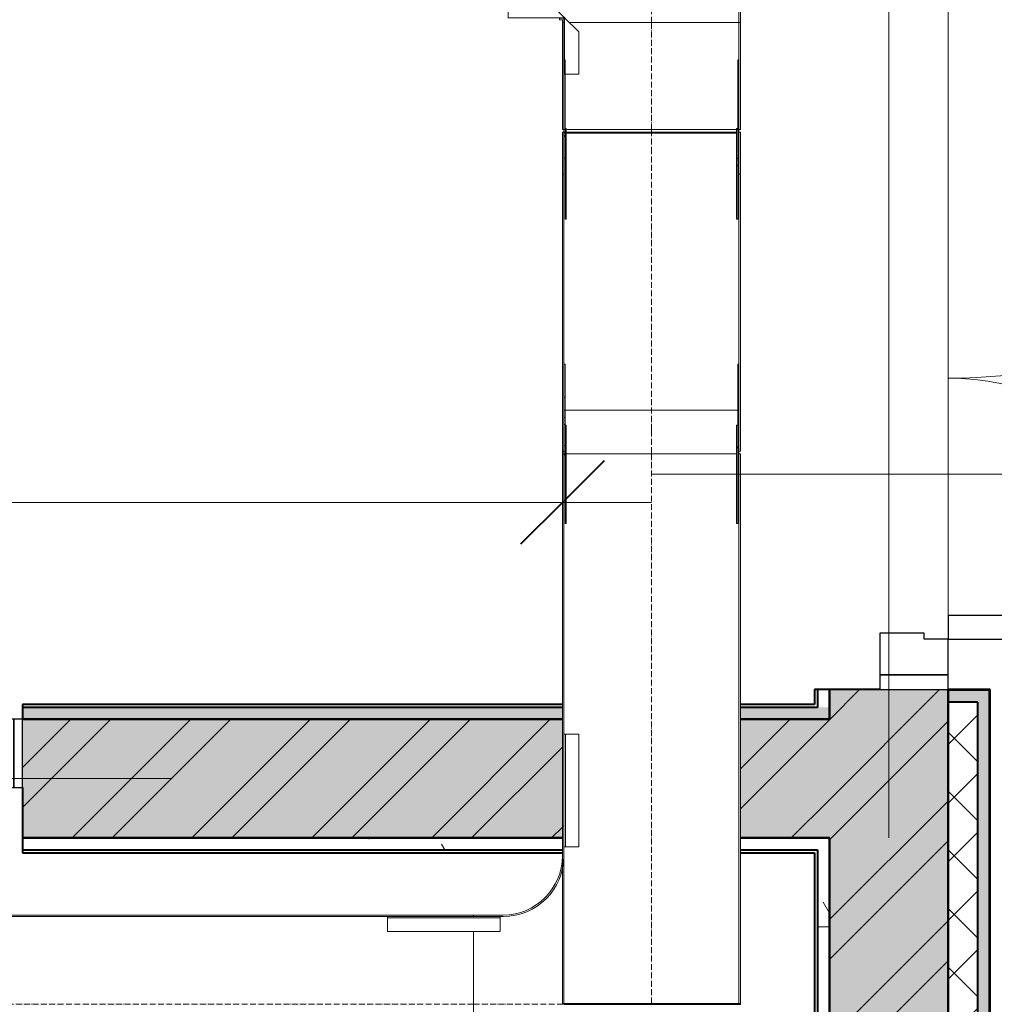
# Model space of a CAD drawing. Header units: millimetres. Extents: x 5617 to 131373, y -9330 to 158328.
# Tile 38 of 83: x 80046 to 81689, y 12569 to 14229. Entities that reach past the tile are written whole.
import ezdxf

# ---------------------------------------------------------------- set-up
doc = ezdxf.new("R2010")
doc.units = ezdxf.units.MM
doc.linetypes.add('Осевая', pattern=[14, 10, -2, 0, -2])
for name, color, linetype, lineweight in [('Двери', 7, 'Continuous', 18), ('Кабельные лотки', 7, 'Continuous', 18), ('Каркас несущий', 7, 'Continuous', 18), ('Каркас_Импост', 7, 'Continuous', 30), ('Марки кабельных лотков', 7, 'Continuous', 20), ('Монтажный зазор', 7, 'Continuous', 30), ('Осевая линия', 7, 'Осевая', 18), ('Панель', 7, 'Continuous', 30), ('Перекрытия', 7, 'Continuous', 18), ('Размеры', 7, 'Continuous', 9), ('Размеры-100', 7, 'Continuous', 9), ('Соединительные детали кабельных лотков', 7, 'Continuous', 18), ('Стены разрез', 7, 'Continuous', 40), ('Стены штриховка', 7, 'Continuous', 40)]:
    doc.layers.add(name, color=color, linetype=linetype, lineweight=lineweight)
doc.styles.add('Arial', font='arial.ttf', dxfattribs={"width": 0.9, "height": 250})
doc.dimstyles.new('Основной_2_5_мм', dxfattribs={"dimscale": 304.8, "dimtxt": 255.06485, "dimasz": 0.463911, "dimexe": 0.492126, "dimexo": 0.492126, "dimgap": 0.098425, "dimtad": 1, "dimdec": 0, "dimdsep": 46, "dimtxsty": 'Arial', "dimblk1": 'OBLIQUE', "dimblk2": 'OBLIQUE', "dimsah": 1, "dimcen": 0.09, "dimdle": 0.492126, "dimazin": 2, "dimtfac": 1, "dimtdec": 4, "dimtix": 1, "dimtmove": 0, "dimatfit": 3, "dimfxl": 1, "dimtvp": 1, "dimtolj": 1, "dimtzin": 0, "dimlwd": 20, "dimlwe": 20, "dimarcsym": 2})
pattern_1 = [(50, (0, 0), (218.62117, -19.1268), [22.86, -251.46]), (355, (0, 0), (-42.29187, 229.2684), [18.288, -201.168]), (100.451, (18.22, -1.6), (176.33107, 210.13963), [19.428, -213.708]), (46.184, (0, 60.96), (325.29495, -50.45164), [34.29, -377.19]), (96.636, (27.1, 56.76), (284.883, 296.91266), [29.142, -320.562]), (351.184, (0, 60.96), (284.8858, 296.9107), [27.432, -301.752]), (21, (30.48, 45.72), (181.93753, -122.71832), [22.86, -251.46]), (326, (30.48, 45.72), (74.16223, 221.0262), [18.288, -201.168]), (71.451, (45.64, 35.5), (256.10035, 98.30526), [19.428, -213.708]), (37.5, (0, 0), (3.70639, 101.465895), [3.353, -195.377, 3.353, -200.863, -201.93]), (37.5, (0, 0), (3.70639, 101.465895), [-402.946, 3.353, -198.577]), (7.5, (0, 0), (80.18358, 120.21653), [3.353, -113.081, 3.353, -190.805, -76.962]), (7.5, (0, 0), (80.18358, 120.21653), [-310.591, 3.353, -73.609]), (327.5, (-67.97, 0), (162.708646, -6.87497), [3.353, -72.847, 3.353, -234.391, -315.468]), (327.5, (-67.97, 0), (162.708646, -6.87497), [-313.944, 3.353, -312.115]), (317.5, (-98.45, 0), (177.75468, 30.51183), [3.353, -95.707, 3.353, -154.534, -224.028]), (317.5, (-98.45, 0), (177.75468, 30.51183), [-256.946, 3.353, -220.675])]
pattern_2 = [(45, (0, 0), (-101.02788, 101.02788), []), (45, (67.35, 0), (-101.02788, 101.02788), [])]
pattern_3 = [(0, (0, 0), (406.4, 101.6), [33.528, -271.272, 33.528, -271.272, -1625.6]), (0, (0, 0), (406.4, 101.6), [-609.6, 33.528, -576.072, 33.528, -271.272, -711.2]), (0, (0, 0), (406.4, 101.6), [-1524, 33.528, -169.672, 33.528, -474.472]), (120, (152.4, 50.8), (-291.18818, 301.152724), [33.528, -271.272, 33.528, -271.272, -1625.6]), (120, (152.4, 50.8), (-291.18818, 301.152724), [-609.6, 33.528, -576.072, 33.528, -271.272, -711.2]), (120, (152.4, 50.8), (-291.18818, 301.152724), [-1524, 33.528, -169.672, 33.528, -474.472]), (240, (203.2, 254), (-115.21182, -402.752724), [33.528, -271.272, 33.528, -271.272, -1625.6]), (240, (203.2, 254), (-115.21182, -402.752724), [-609.6, 33.528, -576.072, 33.528, -271.272, -711.2]), (240, (203.2, 254), (-115.21182, -402.752724), [-1524, 33.528, -169.672, 33.528, -474.472])]

# ---------------------------------------------------------------- blocks, each defined once
blk = doc.blocks.new('101_Дверь_Однопольная - _ПЧ_Мет_1000х2000_Тех помещения_EI60_Л-V18-МКСС_LB01_-7_650__Кабельные конструкции_Лотки_4')
at = {"layer": 'Каркас_Импост', "color": 253, "true_color": 0xaaaaaa}
for p, q in [((-525, 100), (-585, 100)), ((-585, 100), (-585, -15)), ((-525, 60), (-525, 100)), ((585, 100), (525, 100)), ((525, 100), (525, 60)), ((585, -15), (585, 100)), ((-515, 60), (-525, 60)), ((-515, -15), (-515, 60)), ((525, 60), (515, 60)), ((515, 60), (515, -15)), ((-585, -15), (-515, -15)), ((515, -15), (585, -15))]:
    blk.add_line(p, q, dxfattribs=at)
at = {"layer": 'Монтажный зазор', "color": 253, "true_color": 0xaaaaaa}
for p, q in [((-585, 100), (-600, 100)), ((-600, 100), (-600, -15)), ((-585, -15), (-585, 100)), ((600, 100), (585, 100)), ((585, 100), (585, -15)), ((600, -15), (600, 100)), ((-600, -15), (-585, -15)), ((585, -15), (600, -15))]:
    blk.add_line(p, q, dxfattribs=at)
at = {"layer": 'Панель', "color": 253, "true_color": 0xaaaaaa}
for p, q in [((525, 1150), (485, 1150)), ((485, 1150), (485, 100)), ((525, 100), (525, 1150)), ((485, 100), (525, 100))]:
    blk.add_line(p, q, dxfattribs=at)
blk.add_arc((525, 100), 1050, 90, 180, dxfattribs=at)
blk = doc.blocks.new('101_Дверь_Двупольная - _ПЧ_Мет_1300х2000_Тех помещения_EI60_Пр-4455169-МКСС_LB01_-7_650__Кабельные конструкции_Лотки_4')
at = {"layer": 'Каркас_Импост', "color": 253, "true_color": 0xaaaaaa}
for p, q in [((-690, 100), (-750, 100)), ((-750, 100), (-750, -15)), ((-690, 60), (-690, 100)), ((750, 100), (690, 100)), ((690, 100), (690, 60)), ((750, -15), (750, 100)), ((-680, 60), (-690, 60)), ((-680, -15), (-680, 60)), ((690, 60), (680, 60)), ((680, 60), (680, -15)), ((-750, -15), (-680, -15)), ((680, -15), (750, -15))]:
    blk.add_line(p, q, dxfattribs=at)
at = {"layer": 'Монтажный зазор', "color": 253, "true_color": 0xaaaaaa}
for p, q in [((-750, 100), (-775, 100)), ((-775, 100), (-775, -15)), ((-750, -15), (-750, 100)), ((775, 100), (750, 100)), ((750, 100), (750, -15)), ((775, -15), (775, 100)), ((-775, -15), (-750, -15)), ((750, -15), (775, -15))]:
    blk.add_line(p, q, dxfattribs=at)
at = {"layer": 'Панель', "color": 253, "true_color": 0xaaaaaa}
for p, q in [((-650, 1040), (-690, 1040)), ((-690, 1040), (-690, 100)), ((-650, 100), (-650, 1040)), ((690, 540), (650, 540)), ((650, 540), (650, 100)), ((690, 100), (690, 540)), ((-690, 100), (-650, 100)), ((650, 100), (690, 100))]:
    blk.add_line(p, q, dxfattribs=at)
at = {"layer": 'Панель', "color": 253, "lineweight": 18, "true_color": 0xaaaaaa}
for centre, radius, start, end in [((-690, 100), 940, 360, 90), ((690, 100), 440, 90, 180)]:
    blk.add_arc(centre, radius, start, end, dxfattribs=at)
blk = doc.blocks.new('ПР - _ПЧ_1200_200_Оп250-250_Шаг300_Арм16_Арм10-V19-МКСС_LB01_-7_650__Кабельные конструкции_Лотки_4')
at = {"layer": 'Каркас несущий', "color": 21, "true_color": 0xffaaaa}
for p, q in [((-850, 0), (850, 0)), ((-850, 0), (-600, 0)), ((-515, 0), (515, 0)), ((600, 0), (850, 0))]:
    blk.add_line(p, q, dxfattribs=at)
blk = doc.blocks.new('ПР - _ПЧ_1550_200_Оп250-250_Шаг300_Арм16_Арм10-3251959-МКСС_LB01_-7_650__Кабельные конструкции_Лотки_4')
at = {"layer": 'Каркас несущий', "color": 21, "true_color": 0xffaaaa}
for p, q in [((-1025, 0), (1025, 0)), ((-680, 0), (680, 0)), ((775, 0), (1025, 0))]:
    blk.add_line(p, q, dxfattribs=at)
blk = doc.blocks.new('135_SLK_GD_AR_rvt-1-МКСС_LB01_-7_650__Кабельные конструкции_Лотки_4')
at = {"layer": 'Стены разрез', "lineweight": 9, "true_color": 0xaaaaaa}
h = blk.add_hatch(dxfattribs=at)
h.set_pattern_fill('FP_1', color=253, style=0, pattern_type=2)
h.set_pattern_definition(pattern_1)
h.paths.add_polyline_path([(136300, 3400), (136500, 3400), (136500, 13100), (136300, 13100), (136300, 3425)])
h.paths.add_polyline_path([(136500, 14650), (136500, 15550), (136300, 15550), (136300, 14650), (136385, 14650)])
h = blk.add_hatch(dxfattribs=at)
h.set_pattern_fill('FP_2', color=253, style=0, pattern_type=2)
h.set_pattern_definition(pattern_2)
h.paths.add_polyline_path([(136300, 3400), (136500, 3400), (136500, 13100), (136300, 13100), (136300, 3425)])
h.paths.add_polyline_path([(136500, 14650), (136500, 15550), (136300, 15550), (136300, 14650), (136385, 14650)])
h = blk.add_hatch(dxfattribs=at)
h.set_pattern_fill('FP_3', color=253, style=0, pattern_type=2)
h.set_pattern_definition([(45, (0, 0), (-49.497475, 49.497475), []), (135, (0, 0), (-49.497475, -49.497475), [])])
h.paths.add_polyline_path([(136550, 3200), (136550, 13079), (136500, 13079), (136500, 3200)])
h.paths.add_polyline_path([(136500, 14671), (136550, 14671), (136550, 15550), (136500, 15550)])
at = {"layer": 'Стены разрез', "lineweight": 9, "true_color": 0xd2d2d2}
h = blk.add_hatch(dxfattribs=at)
h.set_pattern_fill('FP_4', color=254, style=0, pattern_type=2)
h.set_pattern_definition(pattern_3)
h.paths.add_polyline_path([(136550, 3150), (136571, 3150), (136570, 13099), (136500, 13099), (136500, 13079), (136550, 13079), (136550, 3200)])
h.paths.add_polyline_path([(136570, 14651), (136570, 15550), (136550, 15550), (136550, 14671), (136500, 14671), (136500, 14651)])
at = {"layer": 'Стены разрез', "lineweight": 9, "true_color": 0xaaaaaa}
h = blk.add_hatch(dxfattribs=at)
h.set_pattern_fill('FP_4', color=253, style=0, pattern_type=2)
h.set_pattern_definition(pattern_3)
h.paths.add_polyline_path([(136300, 13070), (136300, 13100), (136280, 13100), (136280, 13070)])
h.paths.add_polyline_path([(136300, 14650), (136300, 15450), (136280, 15450), (136280, 14650)])
h = blk.add_hatch(dxfattribs=at)
h.set_pattern_fill('FP_4', color=253, style=0, pattern_type=2)
h.set_pattern_definition(pattern_3)
h.paths.add_polyline_path([(136300, 13050), (136300, 13070), (136149.9, 13070), (136149.9, 13050), (136233.3, 13050)])
h.paths.add_polyline_path([(134940, 13050), (135849.9, 13050), (135849.9, 13070), (134940, 13070)])
h.paths.add_polyline_path([(133250, 13050), (133740, 13050), (133740, 13070), (133250, 13070)])
h.paths.add_polyline_path([(132050, 13050), (132050, 13070), (126450, 13070), (126450, 13050), (131061.3, 13050)])
h.paths.add_polyline_path([(125250, 13050), (125250, 13070), (119375, 13070), (119375, 13050), (124855, 13050)])
h.paths.add_polyline_path([(118131.5, 13050), (118175, 13050), (118175, 13070), (114800, 13070), (114800, 13050), (117614.3, 13050)])
h.paths.add_polyline_path([(113600, 13050), (113600, 13070), (109300, 13070), (109300, 13050), (112442.4, 13050)])
h.paths.add_polyline_path([(106236.1, 13050), (107450, 13050), (107450, 13070), (104491, 13070), (104475.1, 13050)])
h = blk.add_hatch(dxfattribs=at)
h.set_pattern_fill('FP_1', color=253, style=0, pattern_type=2)
h.set_pattern_definition(pattern_1)
h.paths.add_polyline_path([(136300, 12850), (136300, 13050), (136149.9, 13050), (136149.9, 12850), (136275, 12850)])
h.paths.add_polyline_path([(135838.7, 12850), (135849.9, 12850), (135849.9, 13050), (134940, 13050), (134940, 12850), (135716.1, 12850)])
h.paths.add_polyline_path([(133388.7, 12850), (133740, 12850), (133740, 13050), (133250, 13050), (133250, 12850), (133350, 12850)])
h.paths.add_polyline_path([(132000, 12850), (132050, 12850), (132050, 13050), (126450, 13050), (126450, 12850), (131061.3, 12850)])
h.paths.add_polyline_path([(125200, 12850), (125250, 12850), (125250, 13050), (119375, 13050), (119375, 12850), (124855, 12850)])
h.paths.add_polyline_path([(117995, 12850), (118175, 12850), (118175, 13050), (114800, 13050), (114800, 12850), (117795, 12850)])
h.paths.add_polyline_path([(113200, 12850), (113600, 12850), (113600, 13050), (111400, 13050), (111400, 12850), (112442.4, 12850)])
h = blk.add_hatch(dxfattribs=at)
h.set_pattern_fill('FP_2', color=253, style=0, pattern_type=2)
h.set_pattern_definition(pattern_2)
h.paths.add_polyline_path([(136300, 12850), (136300, 13050), (136149.9, 13050), (136149.9, 12850), (136275, 12850)])
h.paths.add_polyline_path([(135838.7, 12850), (135849.9, 12850), (135849.9, 13050), (134940, 13050), (134940, 12850), (135716.1, 12850)])
h.paths.add_polyline_path([(133388.7, 12850), (133740, 12850), (133740, 13050), (133250, 13050), (133250, 12850), (133350, 12850)])
h.paths.add_polyline_path([(132000, 12850), (132050, 12850), (132050, 13050), (126450, 13050), (126450, 12850), (131061.3, 12850)])
h.paths.add_polyline_path([(125200, 12850), (125250, 12850), (125250, 13050), (119375, 13050), (119375, 12850), (124855, 12850)])
h.paths.add_polyline_path([(117995, 12850), (118175, 12850), (118175, 13050), (114800, 13050), (114800, 12850), (117795, 12850)])
h.paths.add_polyline_path([(113200, 12850), (113600, 12850), (113600, 13050), (111400, 13050), (111400, 12850), (112442.4, 12850)])
h = blk.add_hatch(dxfattribs=at)
h.set_pattern_fill('FP_4', color=253, style=0, pattern_type=2)
h.set_pattern_definition(pattern_3)
h.paths.add_polyline_path([(136280, 12830), (136280, 12850), (136149.9, 12850), (136149.9, 12830), (136275, 12830)])
h.paths.add_polyline_path([(135716.1, 12830), (135849.9, 12830), (135848.9, 12850), (134940, 12850), (134940, 12830), (135198.9, 12830)])
h.paths.add_polyline_path([(133370, 12830), (133740, 12830), (133740, 12850), (133350, 12850), (133350, 12830)])
h = blk.add_hatch(dxfattribs=at)
h.set_pattern_fill('FP_4', color=253, style=0, pattern_type=2)
h.set_pattern_definition(pattern_3)
h.paths.add_polyline_path([(136300, 8120), (136300, 12850), (136280, 12850), (136280, 8120)])
at = {"layer": 'Перекрытия', "color": 253, "true_color": 0xaaaaaa}
for p, q in [((136500, 13225), (136500, 14525)), ((136500, 14525), (136500, 13225))]:
    blk.add_line(p, q, dxfattribs=at)
at = {"layer": 'Стены разрез', "color": 253, "true_color": 0xaaaaaa}
for p, q in [((136300, 13100), (136275, 13100)), ((136275, 13100), (136275, 13075)), ((136385, 13100), (136300, 13100)), ((136571, 13100), (136500, 13100)), ((136571, 3200), (136571, 13100)), ((135849.9, 13075), (134940, 13075)), ((134940, 13075), (134940, 13050)), ((136275, 13075), (136149.9, 13075)), ((136300, 13075), (136300, 13050)), ((136300, 13050), (136300, 13070)), ((134940, 12935), (134940, 12850)), ((134940, 12850), (134940, 12825)), ((136275, 12850), (136300, 12850)), ((136300, 12850), (136280, 12850)), ((134940, 12825), (135849.9, 12825)), ((136149.9, 12825), (136275, 12825)), ((136275, 12825), (136275, 8125))]:
    blk.add_line(p, q, dxfattribs=at)
at = {"layer": 'Стены штриховка', "color": 253, "true_color": 0xaaaaaa}
for p, q in [((136280, 13100), (136280, 13075)), ((136300, 13100), (136300, 13075)), ((136300, 13075), (136300, 13100)), ((136500, 13099), (136500, 13100)), ((136500, 13100), (136500, 13099)), ((136500, 13079), (136500, 13099)), ((136500, 13099), (136500, 13079)), ((136570, 13099), (136500, 13099)), ((136570, 3200), (136570, 13099)), ((135849.9, 13070), (134940, 13070)), ((136280, 13070), (136149.9, 13070)), ((136280, 13075), (136280, 13070)), ((136300, 13070), (136300, 13075)), ((136500, 3400), (136500, 13079)), ((136500, 13079), (136500, 3400)), ((136550, 13079), (136500, 13079)), ((136550, 3200), (136550, 13079)), ((135849.9, 13050), (134940, 13050)), ((134940, 13050), (135849.9, 13050)), ((136300, 13050), (136149.9, 13050)), ((136149.9, 13050), (136300, 13050)), ((134940, 12850), (135849.9, 12850)), ((135849.9, 12850), (134940, 12850)), ((136149.9, 12850), (136275, 12850)), ((136275, 12850), (136149.9, 12850)), ((136280, 12850), (136275, 12850)), ((136300, 12850), (136300, 8125)), ((136300, 8125), (136300, 12850)), ((134940, 12830), (135849.9, 12830)), ((136149.9, 12830), (136275, 12830)), ((136275, 12830), (136280, 12830)), ((136280, 12830), (136280, 8125))]:
    blk.add_line(p, q, dxfattribs=at)
at = {"layer": 'Двери', "color": 253, "lineweight": 18, "true_color": 0xaaaaaa, "rotation": 269.9999999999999}
blk.add_blockref('101_Дверь_Двупольная - _ПЧ_Мет_1300х2000_Тех помещения_EI60_Пр-4455169-МКСС_LB01_-7_650__Кабельные конструкции_Лотки_4', (136400, 13875), dxfattribs=at)
at = {"layer": 'Двери', "color": 253, "lineweight": 18, "true_color": 0xaaaaaa}
blk.add_blockref('101_Дверь_Однопольная - _ПЧ_Мет_1000х2000_Тех помещения_EI60_Л-V18-МКСС_LB01_-7_650__Кабельные конструкции_Лотки_4', (134340, 12950), dxfattribs=at)
at = {"layer": 'Каркас несущий', "color": 253, "lineweight": 18, "true_color": 0xaaaaaa, "rotation": 269.9999999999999}
blk.add_blockref('ПР - _ПЧ_1550_200_Оп250-250_Шаг300_Арм16_Арм10-3251959-МКСС_LB01_-7_650__Кабельные конструкции_Лотки_4', (136400, 13875), dxfattribs=at)
at = {"layer": 'Каркас несущий', "color": 253, "lineweight": 18, "true_color": 0xaaaaaa}
blk.add_blockref('ПР - _ПЧ_1200_200_Оп250-250_Шаг300_Арм16_Арм10-V19-МКСС_LB01_-7_650__Кабельные конструкции_Лотки_4', (134340, 12950), dxfattribs=at)
blk = doc.blocks.new('OSTEC_CT - ЛН_ ЛП - ОГП - Тройник - ZS - Цинкование по методу Сендзимира-1209897-МКСС_LB01_-7_650__Кабельные конструкции_Лотки_4')
at = {"layer": 'Осевая линия'}
blk.add_line((0, -300), (0, 0), dxfattribs=at)
at = {"layer": 'Соединительные детали кабельных лотков', "color": 96, "true_color": 0x008000}
for p, q in [((-1, 147.5), (-1, 150)), ((-1, 150), (1, 150)), ((-1, 150), (1, 150)), ((1, 150), (1, 147.5)), ((-1, -147.5), (-1, 147.5)), ((1, 147.5), (-1, 147.5)), ((-1, 147.5), (1, 147.5)), ((1, 147.5), (1, -147.5)), ((-250, -147.5), (-300, -147.5)), ((-300, -147.5), (-300, -150)), ((300, -147.5), (250, -147.5)), ((300, -150), (300, -147.5)), ((-300, -150), (-250, -150)), ((-1, -150), (1, -150)), ((250, -150), (300, -150)), ((-150, -250), (-150, -300)), ((-147.5, -300), (-147.5, -250)), ((-150, -300), (-147.5, -300))]:
    blk.add_line(p, q, dxfattribs=at)
for centre, radius, start, end in [((-250, -250), 102.5, 360, 90), ((250, -250), 102.5, 90, 116.2077), ((-250, -250), 100, 0, 90), ((250, -250), 100, 90, 116.8903)]:
    blk.add_arc(centre, radius, start, end, dxfattribs=at)
blk = doc.blocks.new('OSTEC_U - ЛН_ ЛП - СЛУМ - OSTEC_U - ЛН_ ЛП - СЛУМ-1209915-МКСС_LB01_-7_650__Кабельные конструкции_Лотки_4')
at = {"layer": 'Соединительные детали кабельных лотков', "color": 96, "true_color": 0x008000}
for p, q in [((-95, 2.5), (-95, 25)), ((-95, 25), (95, 25)), ((95, 25), (95, 2.5)), ((-95, 0), (-95, 2.5)), ((-95, 2.5), (95, 2.5)), ((95, 2.5), (95, 0))]:
    blk.add_line(p, q, dxfattribs=at)
blk = doc.blocks.new('OSTEC_U - ЛН_ ЛП - СЛУМ - OSTEC_U - ЛН_ ЛП - СЛУМ-V51-МКСС_LB01_-7_650__Кабельные конструкции_Лотки_4')
at = {"layer": 'Соединительные детали кабельных лотков', "color": 96, "true_color": 0x008000}
for p, q in [((-95, 2.5), (-95, 25)), ((-95, 25), (95, 25)), ((95, 25), (95, 2.5)), ((-95, 0), (-95, 2.5)), ((-95, 2.5), (95, 2.5)), ((95, 2.5), (95, 0))]:
    blk.add_line(p, q, dxfattribs=at)
blk = doc.blocks.new('OSTEC_CLV - ЛН_ ЛП - ПШСМ - Угол вертикальный - ZS - Цинкование по методу Сендзимира-1323511-МКСС_LB01_-7_650__Кабельные конструкции_Лотки_4')
at = {"layer": 'Осевая линия'}
for q in [(135999.9, 13536.8), (135999.9, 13497.6)]:
    blk.add_line((135999.9, 13498.6), q, dxfattribs=at)
blk = doc.blocks.new('OSTEC_U - ЛН_ ЛП - ПШСМ - OSTEC_U - ЛН_ ЛП - ПШСМ-V72-МКСС_LB01_-7_650__Кабельные конструкции_Лотки_4')
at = {"layer": 'Соединительные детали кабельных лотков', "color": 96, "true_color": 0x008000}
for p, q in [((136145.4, 13592.4), (136145.4, 13649)), ((136145.4, 13649), (136145.4, 13558.7)), ((136145.4, 13649), (136147.4, 13649)), ((136145.4, 13504.4), (136145.4, 13592.4)), ((136145.4, 13592.4), (136147.4, 13592.4)), ((136145.4, 13558.7), (136145.4, 13546.8)), ((136145.4, 13558.7), (136147.4, 13558.7)), ((136145.4, 13546.8), (136145.4, 13542.6)), ((136145.4, 13546.8), (136147.4, 13546.8)), ((136145.4, 13511.4), (136145.4, 13507.6)), ((136145.4, 13511.4), (136147.4, 13511.4)), ((136145.4, 13507.6), (136145.4, 13509.5)), ((136145.4, 13502.1), (136147.4, 13502.1)), ((136145.4, 13496), (136147.4, 13496)), ((136147.4, 13497.4), (136147.4, 13502)), ((136147.4, 13497.4), (136147.4, 13502))]:
    blk.add_line(p, q, dxfattribs=at)
blk = doc.blocks.new('OSTEC_U - ЛН_ ЛП - ПШСМ - OSTEC_U - ЛН_ ЛП - ПШСМ-V73-МКСС_LB01_-7_650__Кабельные конструкции_Лотки_4')
at = {"layer": 'Соединительные детали кабельных лотков', "color": 96, "true_color": 0x008000}
for p, q in [((135852.5, 13649), (135854.5, 13649)), ((135854.5, 13558.7), (135854.5, 13649)), ((135854.5, 13649), (135854.5, 13592.4)), ((135852.5, 13592.4), (135854.5, 13592.4)), ((135854.5, 13592.4), (135854.5, 13504.4)), ((135852.5, 13558.7), (135854.5, 13558.7)), ((135852.5, 13546.8), (135854.5, 13546.8)), ((135854.5, 13546.8), (135854.5, 13558.7)), ((135854.5, 13542.6), (135854.5, 13546.8)), ((135852.5, 13511.4), (135854.5, 13511.4)), ((135852.5, 13502.1), (135854.5, 13502.1)), ((135852.5, 13502), (135852.5, 13497.4)), ((135852.5, 13502), (135852.5, 13497.4)), ((135852.5, 13496), (135854.5, 13496)), ((135854.5, 13507.6), (135854.5, 13511.4)), ((135854.5, 13509.5), (135854.5, 13507.6))]:
    blk.add_line(p, q, dxfattribs=at)
blk = doc.blocks.new('OSTEC_U - ЛН_ ЛП - ПШСМ - OSTEC_U - ЛН_ ЛП - ПШСМ-V74-МКСС_LB01_-7_650__Кабельные конструкции_Лотки_4')
at = {"layer": 'Соединительные детали кабельных лотков', "color": 96, "true_color": 0x008000}
for p, q in [((135856.5, 13546), (135854.5, 13546)), ((135854.5, 13546), (135854.5, 13521)), ((135856.5, 13521), (135856.5, 13546)), ((135854.5, 13509.5), (135854.5, 13521)), ((135856.5, 13521), (135856.5, 13509.5)), ((135854.5, 13509.5), (135854.5, 13507.6)), ((135854.5, 13507.6), (135854.5, 13509.5)), ((135856.5, 13509.5), (135854.5, 13509.5)), ((135854.5, 13380), (135854.5, 13507.6)), ((135856.5, 13507.6), (135854.5, 13507.6)), ((135856.5, 13509.5), (135856.5, 13507.6)), ((135856.5, 13507.6), (135856.5, 13509.5)), ((135856.5, 13507.6), (135856.5, 13380)), ((135856.5, 13380), (135854.5, 13380))]:
    blk.add_line(p, q, dxfattribs=at)
blk = doc.blocks.new('OSTEC_U - ЛН_ ЛП - ПШСМ - OSTEC_U - ЛН_ ЛП - ПШСМ-V75-МКСС_LB01_-7_650__Кабельные конструкции_Лотки_4')
at = {"layer": 'Соединительные детали кабельных лотков', "color": 96, "true_color": 0x008000}
for p, q in [((136145.4, 13546), (136143.4, 13546)), ((136143.4, 13546), (136143.4, 13521)), ((136145.4, 13521), (136145.4, 13546)), ((136143.4, 13509.5), (136143.4, 13521)), ((136145.4, 13521), (136145.4, 13509.5)), ((136143.4, 13509.5), (136143.4, 13507.6)), ((136143.4, 13507.6), (136143.4, 13509.5)), ((136145.4, 13509.5), (136143.4, 13509.5)), ((136143.4, 13380), (136143.4, 13507.6)), ((136145.4, 13507.6), (136143.4, 13507.6)), ((136145.4, 13509.5), (136145.4, 13507.6)), ((136145.4, 13507.6), (136145.4, 13509.5)), ((136145.4, 13507.6), (136145.4, 13380)), ((136145.4, 13380), (136143.4, 13380))]:
    blk.add_line(p, q, dxfattribs=at)
blk = doc.blocks.new('OSTEC_CLV - ЛН_ ЛП - ПШСМ - Угол вертикальный - ZS - Цинкование по методу Сендзимира-V76-МКСС_LB01_-7_650__Кабельные конструкции_Лотки_4')
at = {"layer": 'Осевая линия'}
for p, q in [((135999.9, 14043.4), (135999.9, 14043.6)), ((135999.9, 14043.4), (135999.9, 14005.2)), ((135999.9, 14005.2), (135999.9, 14004.5))]:
    blk.add_line(p, q, dxfattribs=at)
blk = doc.blocks.new('OSTEC_U - ЛН_ ЛП - ПШСМ - OSTEC_U - ЛН_ ЛП - ПШСМ-V77-МКСС_LB01_-7_650__Кабельные конструкции_Лотки_4')
at = {"layer": 'Соединительные детали кабельных лотков', "color": 96, "true_color": 0x008000}
for p, q in [((135854.5, 14162), (135852.5, 14162)), ((135854.5, 14162), (135853.1, 14162)), ((135854.5, 14042.6), (135854.5, 14162)), ((135854.5, 14162), (135854.5, 14034.3)), ((135852.5, 14034.3), (135852.5, 14044.4)), ((135852.5, 14044.4), (135852.5, 14034.3)), ((135852.5, 14032.5), (135852.5, 14034.3)), ((135852.5, 14034.3), (135852.5, 14032.5)), ((135854.5, 14034.3), (135852.5, 14034.3)), ((135854.5, 14034.3), (135852.5, 14034.3)), ((135852.5, 14021), (135852.5, 14032.5)), ((135852.5, 14032.5), (135852.5, 14021)), ((135854.5, 14032.5), (135852.5, 14032.5)), ((135854.5, 14032.5), (135852.5, 14032.5)), ((135854.5, 14034.3), (135854.5, 14032.5)), ((135854.5, 14032.5), (135854.5, 14021)), ((135852.5, 14021), (135852.5, 14010.3)), ((135852.5, 14021), (135852.5, 13996)), ((135854.5, 14003.3), (135854.5, 14021)), ((135852.5, 13996), (135854.5, 13996))]:
    blk.add_line(p, q, dxfattribs=at)
blk = doc.blocks.new('OSTEC_U - ЛН_ ЛП - ПШСМ - OSTEC_U - ЛН_ ЛП - ПШСМ-V78-МКСС_LB01_-7_650__Кабельные конструкции_Лотки_4')
at = {"layer": 'Соединительные детали кабельных лотков', "color": 96, "true_color": 0x008000}
for p, q in [((136145.4, 14034.3), (136145.4, 14162)), ((136145.4, 14162), (136145.4, 14042.6)), ((136147.4, 14162), (136145.4, 14162)), ((136147.4, 14162), (136145.4, 14162)), ((136147.4, 14034.3), (136147.4, 14044.4)), ((136147.4, 14044.4), (136147.4, 14034.3)), ((136145.4, 14032.5), (136145.4, 14034.3)), ((136147.4, 14034.3), (136145.4, 14034.3)), ((136147.4, 14034.3), (136145.4, 14034.3)), ((136145.4, 14021), (136145.4, 14032.5)), ((136147.4, 14032.5), (136145.4, 14032.5)), ((136147.4, 14032.5), (136145.4, 14032.5)), ((136147.4, 14032.5), (136147.4, 14034.3)), ((136147.4, 14034.3), (136147.4, 14032.5)), ((136147.4, 14021), (136147.4, 14032.5)), ((136147.4, 14032.5), (136147.4, 14021)), ((136145.4, 14021), (136145.4, 14003.3)), ((136147.4, 13996), (136147.4, 14021)), ((136147.4, 14010.3), (136147.4, 14021)), ((136145.4, 13996), (136147.4, 13996))]:
    blk.add_line(p, q, dxfattribs=at)
blk = doc.blocks.new('OSTEC_U - ЛН_ ЛП - ПШСМ - OSTEC_U - ЛН_ ЛП - ПШСМ-V79-МКСС_LB01_-7_650__Кабельные конструкции_Лотки_4')
at = {"layer": 'Соединительные детали кабельных лотков', "color": 96, "true_color": 0x008000}
for p, q in [((136145.4, 14046), (136143.4, 14046)), ((136143.4, 14046), (136143.4, 14003.3)), ((136145.4, 14003.3), (136145.4, 14046)), ((136143.4, 13995.2), (136143.4, 14003.3)), ((136143.4, 13983.3), (136143.4, 13995.2)), ((136143.4, 13995.2), (136145.4, 13995.2)), ((136145.4, 14003.3), (136145.4, 13995.2)), ((136145.4, 13995.2), (136145.4, 13983.3)), ((136143.4, 13893), (136143.4, 13983.3)), ((136143.4, 13983.3), (136145.4, 13983.3)), ((136145.4, 13983.3), (136145.4, 13893)), ((136143.4, 13893), (136145.4, 13893))]:
    blk.add_line(p, q, dxfattribs=at)
blk = doc.blocks.new('OSTEC_U - ЛН_ ЛП - ПШСМ - OSTEC_U - ЛН_ ЛП - ПШСМ-V80-МКСС_LB01_-7_650__Кабельные конструкции_Лотки_4')
at = {"layer": 'Соединительные детали кабельных лотков', "color": 96, "true_color": 0x008000}
for p, q in [((135856.5, 14046), (135854.5, 14046)), ((135854.5, 14046), (135854.5, 14003.3)), ((135856.5, 14003.3), (135856.5, 14046)), ((135854.5, 13995.2), (135854.5, 14003.3)), ((135854.5, 13983.3), (135854.5, 13995.2)), ((135854.5, 13995.2), (135856.5, 13995.2)), ((135856.5, 14003.3), (135856.5, 13995.2)), ((135856.5, 13995.2), (135856.5, 13983.3)), ((135854.5, 13893), (135854.5, 13983.3)), ((135854.5, 13983.3), (135856.5, 13983.3)), ((135856.5, 13983.3), (135856.5, 13893)), ((135854.5, 13893), (135856.5, 13893))]:
    blk.add_line(p, q, dxfattribs=at)
blk = doc.blocks.new('OSTEC_CLH - ЛН_ ЛП - СЛУМИ - Угол горизонтальный - ZS - Цинкование по методу Сендзимира-V55-МКСС_LB01_-7_650__Кабельные конструкции_Лотки_4')
at = {"layer": 'Осевая линия'}
for p, q in [((0, 155), (0, 0)), ((-155, 0), (0, 0)), ((-154, 0), (-155, 0))]:
    blk.add_line(p, q, dxfattribs=at)
at = {"layer": 'Соединительные детали кабельных лотков', "color": 96, "true_color": 0x008000}
for p, q in [((-155, 147.5), (-155, 150)), ((-155, 150), (-150, 150)), ((-147.5, 155), (-150, 155)), ((-150, 155), (-150, 150)), ((-147.5, 147.5), (-147.5, 155)), ((147.5, 155), (-138.1, 155)), ((150, 155), (147.5, 155)), ((147.5, 155), (147.5, -147.5)), ((150, -150), (150, 155)), ((-147.5, 147.5), (-155, 147.5)), ((-155, -147.5), (-155, 138.1)), ((-155, -150), (-155, -147.5)), ((147.5, -147.5), (-155, -147.5)), ((150, -150), (-155, -150))]:
    blk.add_line(p, q, dxfattribs=at)
blk = doc.blocks.new('OSTEC_U - ЛН_ ЛП - СЛУМИ - OSTEC_U - ЛН_ ЛП - СЛУМИ-1209086-МКСС_LB01_-7_650__Кабельные конструкции_Лотки_4')
at = {"layer": 'Соединительные детали кабельных лотков', "color": 96, "true_color": 0x008000}
for p, q in [((0, 95), (-0.9, 95)), ((0, 0), (0, 95)), ((0, 95), (24, 95)), ((24, 24), (24, 95)), ((0, 0), (24, 24)), ((-95, 0.9), (-95, 0)), ((0, 0), (0.9, 0.2)), ((0.9, 0.2), (0, 0)), ((-95, 0), (0, 0)), ((-95, -24), (-95, 0)), ((-24, -24), (0, 0)), ((-0.2, -0.9), (0, 0)), ((0, 0), (-0.2, -0.9)), ((-95, -24), (-24, -24))]:
    blk.add_line(p, q, dxfattribs=at)
for start, end in [(10.7432, 90), (10.7432, 37.1621), (180, 259.2568), (232.8379, 259.2568)]:
    blk.add_arc((0, 0), 0.9, start, end, dxfattribs=at)
blk = doc.blocks.new('DIMBLOCK8-МКСС_LB01_-7_650__Кабельные конструкции_Лотки_4')
at = {"layer": 'Размеры-100', "lineweight": 20, "transparency": 16777216}
for p, q in [((78261.2, 13415.7), (78261.2, 13565.7)), ((80961.1, 13415.7), (80961.1, 13565.7)), ((78111.2, 13415.7), (81111.1, 13415.7)), ((78261.2, 13415.7), (78261.2, 13365.7)), ((80961.1, 13415.7), (80961.1, 13365.7))]:
    blk.add_line(p, q, dxfattribs=at)
at = {"layer": 'Размеры-100', "lineweight": 40, "transparency": 16777216}
for p, q in [((78261.2, 13415.7), (78331.9, 13486.4)), ((80961.1, 13415.7), (81031.8, 13486.4)), ((78261.2, 13415.7), (78190.5, 13345)), ((80961.1, 13415.7), (80890.4, 13345))]:
    blk.add_line(p, q, dxfattribs=at)
at = {"layer": 'Размеры-100', "color": 0, "lineweight": 20, "transparency": 16777216, "insert": (79265.8, 13770.3), "char_height": 250, "width": 828.765, "attachment_point": 1, "line_spacing_factor": 0.941778, "style": 'Arial'}
blk.add_mtext('2700', dxfattribs=at)
blk = doc.blocks.new('_Oblique')
at = {"color": 0, "linetype": 'ByBlock', "lineweight": -2}
blk.add_line((-0.5, -0.5), (0.5, 0.5), dxfattribs=at)

msp = doc.modelspace()

# ---------------------------------------------------------------- linework, layer by layer
at = {"layer": 'Кабельные лотки', "color": 96, "true_color": 0x008000}
for p, q in [((80961.1, 14224.5), (80963.7, 14224.5)), ((80961.1, 14044.4), (80961.1, 14224.5)), ((80963.7, 14044.4), (80963.7, 14224.5)), ((80973, 14224.5), (81261.1, 14224.5)), ((81258.6, 14044.4), (81258.6, 14224.5)), ((81261.1, 14044.4), (81261.1, 14224.5)), ((81261.1, 14044.4), (80961.1, 14044.4)), ((80965.7, 14039.8), (80961.1, 14039.8)), ((80961.1, 13502.2), (80961.1, 14039.8)), ((80963.7, 14038), (80965.7, 14038)), ((80963.7, 13502.2), (80963.7, 14038)), ((81254.6, 14039.8), (80967.7, 14039.8)), ((80967.7, 14038), (81254.6, 14038)), ((81261.1, 14039.8), (81256.6, 14039.8)), ((81256.6, 14038), (81258.6, 14038)), ((81258.6, 13502.2), (81258.6, 14038)), ((81261.1, 13502.2), (81261.1, 14039.8)), ((80961.1, 13969.1), (80963.7, 13969.1)), ((81258.6, 13969.1), (81261.1, 13969.1)), ((81258.6, 13571.1), (80963.7, 13571.1)), ((80963.7, 13502.2), (80961.1, 13502.2)), ((80961.1, 13497.6), (80965.7, 13497.6)), ((80961.1, 12571), (80961.1, 13497.6)), ((80963.7, 12571), (80963.7, 13497.6)), ((80967.7, 13497.6), (81254.6, 13497.6)), ((81256.6, 13497.6), (81261.1, 13497.6)), ((81261.1, 13502.2), (81258.6, 13502.2)), ((81258.6, 12571), (81258.6, 13497.6)), ((81261.1, 12571), (81261.1, 13497.6)), ((80811.1, 12720), (79891.2, 12720)), ((80811.1, 12717.4), (79891.2, 12717.4)), ((80811.1, 12720), (80811.1, 12717.4)), ((80811.1, 12692.5), (80811.1, 12465)), ((81261.1, 12571), (80961.1, 12571))]:
    msp.add_line(p, q, dxfattribs=at)
at = {"layer": 'Марки кабельных лотков'}
msp.add_line((81111.1, 13463.3), (82435.7, 13463.3), dxfattribs=at)
at = {"layer": 'Осевая линия'}
for p, q in [((81111.1, 14044.4), (81111.1, 14224.5)), ((81111.1, 13537.5), (81111.1, 14004.5)), ((81111.1, 12571), (81111.1, 13497.6)), ((80811.1, 12570), (79891.2, 12570))]:
    msp.add_line(p, q, dxfattribs=at)

# ---------------------------------------------------------------- block references
at = {"lineweight": 5}
msp.add_blockref('135_SLK_GD_AR_rvt-1-МКСС_LB01_-7_650__Кабельные конструкции_Лотки_4', (-54888.8, 0), dxfattribs=at)
at = {"layer": 'Соединительные детали кабельных лотков'}
for name, p, rotation in [('OSTEC_CLH - ЛН_ ЛП - СЛУМИ - Угол горизонтальный - ZS - Цинкование по методу Сендзимира-V55-МКСС_LB01_-7_650__Кабельные конструкции_Лотки_4', (81111.1, 14379.5), 90), ('OSTEC_CT - ЛН_ ЛП - ОГП - Тройник - ZS - Цинкование по методу Сендзимира-1209897-МКСС_LB01_-7_650__Кабельные конструкции_Лотки_4', (81111.1, 12570), 270)]:
    msp.add_blockref(name, p, dxfattribs=dict(at, rotation=rotation))
at = {"layer": 'Соединительные детали кабельных лотков', "color": 96, "true_color": 0x008000}
for name, p, rotation in [('OSTEC_U - ЛН_ ЛП - СЛУМИ - OSTEC_U - ЛН_ ЛП - СЛУМИ-1209086-МКСС_LB01_-7_650__Кабельные конструкции_Лотки_4', (80964.6, 14232.9), 90.00000000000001), ('OSTEC_U - ЛН_ ЛП - СЛУМ - OSTEC_U - ЛН_ ЛП - СЛУМ-1209915-МКСС_LB01_-7_650__Кабельные конструкции_Лотки_4', (80963.6, 12930), 270), ('OSTEC_U - ЛН_ ЛП - СЛУМ - OSTEC_U - ЛН_ ЛП - СЛУМ-V51-МКСС_LB01_-7_650__Кабельные конструкции_Лотки_4', (80761.1, 12717.5), 180)]:
    msp.add_blockref(name, p, dxfattribs=dict(at, rotation=rotation))
for name in ['OSTEC_U - ЛН_ ЛП - ПШСМ - OSTEC_U - ЛН_ ЛП - ПШСМ-V77-МКСС_LB01_-7_650__Кабельные конструкции_Лотки_4', 'OSTEC_U - ЛН_ ЛП - ПШСМ - OSTEC_U - ЛН_ ЛП - ПШСМ-V78-МКСС_LB01_-7_650__Кабельные конструкции_Лотки_4', 'OSTEC_U - ЛН_ ЛП - ПШСМ - OSTEC_U - ЛН_ ЛП - ПШСМ-V80-МКСС_LB01_-7_650__Кабельные конструкции_Лотки_4', 'OSTEC_U - ЛН_ ЛП - ПШСМ - OSTEC_U - ЛН_ ЛП - ПШСМ-V79-МКСС_LB01_-7_650__Кабельные конструкции_Лотки_4', 'OSTEC_U - ЛН_ ЛП - ПШСМ - OSTEC_U - ЛН_ ЛП - ПШСМ-V73-МКСС_LB01_-7_650__Кабельные конструкции_Лотки_4', 'OSTEC_U - ЛН_ ЛП - ПШСМ - OSTEC_U - ЛН_ ЛП - ПШСМ-V72-МКСС_LB01_-7_650__Кабельные конструкции_Лотки_4', 'OSTEC_U - ЛН_ ЛП - ПШСМ - OSTEC_U - ЛН_ ЛП - ПШСМ-V74-МКСС_LB01_-7_650__Кабельные конструкции_Лотки_4', 'OSTEC_U - ЛН_ ЛП - ПШСМ - OSTEC_U - ЛН_ ЛП - ПШСМ-V75-МКСС_LB01_-7_650__Кабельные конструкции_Лотки_4']:
    msp.add_blockref(name, (-54888.8, 0), dxfattribs=at)
at = {"layer": 'Соединительные детали кабельных лотков'}
for name in ['OSTEC_CLV - ЛН_ ЛП - ПШСМ - Угол вертикальный - ZS - Цинкование по методу Сендзимира-V76-МКСС_LB01_-7_650__Кабельные конструкции_Лотки_4', 'OSTEC_CLV - ЛН_ ЛП - ПШСМ - Угол вертикальный - ZS - Цинкование по методу Сендзимира-1323511-МКСС_LB01_-7_650__Кабельные конструкции_Лотки_4']:
    msp.add_blockref(name, (-54888.8, 0), dxfattribs=at)

# ---------------------------------------------------------------- dimensions: what is measured, and where the dimension line sits
at = {"layer": 'Размеры', "lineweight": 20}
dim = msp.add_linear_dim(base=(80961.1, 13415.7), p1=(78261.2, 13515.7), p2=(80961.1, 13515.7), dimstyle='Основной_2_5_мм', override={"dimpost": '<>', "dimfxl": 2699.933899}, dxfattribs=at)
dim.commit()
dim.dimension.update_dxf_attribs({"geometry": 'DIMBLOCK8-МКСС_LB01_-7_650__Кабельные конструкции_Лотки_4', "text_midpoint": (79611.2, 13573.4)})

doc.saveas('drawing.dxf')
